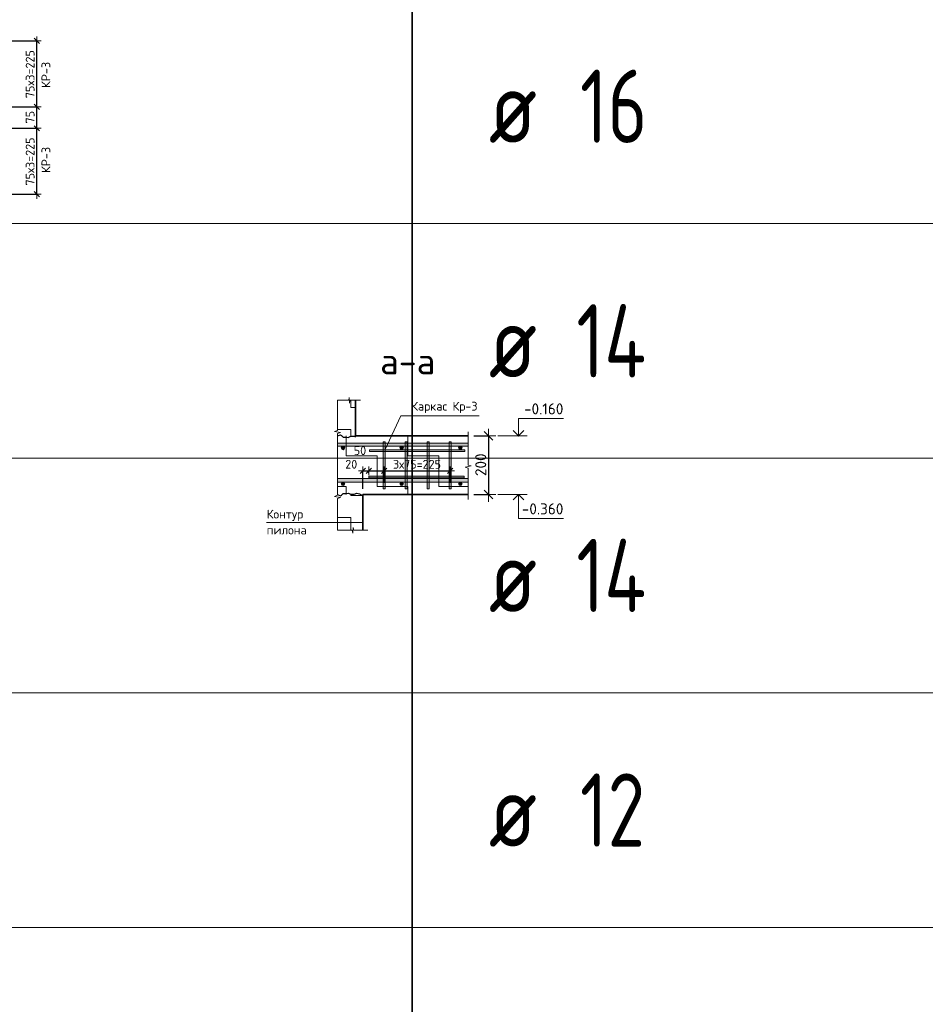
# Model space of a CAD drawing. Header units: metres. Extents: x -38 to 100, y -15 to 19.
# Tile 48 of 63: x 75.75 to 78.83, y 1.49 to 4.85. Entities that reach past the tile are written whole.
import ezdxf

# ---------------------------------------------------------------- set-up
doc = ezdxf.new("R2010")
doc.units = ezdxf.units.M
doc.header["$PDMODE"] = 65
for name, color, linetype, lineweight in [('XR$4$Размерная линия (1)', 7, 'Continuous', 13), ('XR$4$Размерная линия_ общее', 7, 'Continuous', 13), ('XR$4$Текст_ общее_1', 7, 'Continuous', 13)]:
    doc.layers.add(name, color=color, linetype=linetype, lineweight=lineweight)
doc.styles.add('ISOCPEUR', font='txt')
doc.dimstyles.new('DIMSTYLE_29', dxfattribs={"dimtxt": 0.03, "dimasz": 0.03, "dimexe": 0, "dimexo": 0, "dimgap": 0.015, "dimtad": 2, "dimdec": 0, "dimlfac": 1000, "dimrnd": 5, "dimzin": 12, "dimdsep": 46, "dimtxsty": 'ISOCPEUR', "dimblk1": 'ALL_ML_STRICH', "dimblk2": 'ALL_ML_STRICH', "dimsah": 1, "dimcen": 0, "dimclrd": 7, "dimclre": 256, "dimclrt": 7, "dimadec": 0, "dimazin": 0, "dimtfac": 1, "dimtdec": 0, "dimtix": 1, "dimtmove": 2, "dimatfit": 3, "dimfxl": 0, "dimtvp": 1.2, "dimtzin": 0, "dimlwd": 0, "dimlwe": -3, "dimarcsym": 0})
doc.dimstyles.new('DIMSTYLE_31', dxfattribs={"dimtxt": 0.03, "dimasz": 0.03, "dimexe": 0, "dimexo": 0, "dimgap": 0.015, "dimtad": 2, "dimdec": 0, "dimlfac": 1000, "dimrnd": 5, "dimzin": 12, "dimdsep": 46, "dimtxsty": 'ISOCPEUR', "dimblk1": 'ALL_ML_STRICH', "dimblk2": 'ALL_ML_STRICH', "dimsah": 1, "dimcen": 0, "dimclrd": 7, "dimclre": 256, "dimclrt": 7, "dimadec": 0, "dimazin": 0, "dimtfac": 1, "dimtdec": 0, "dimtix": 1, "dimtmove": 2, "dimatfit": 3, "dimfxl": 0, "dimtzin": 0, "dimlwd": 0, "dimlwe": -3, "dimarcsym": 0})
doc.dimstyles.new('DIMSTYLE_33', dxfattribs={"dimtxt": 0.0375, "dimasz": 0.0495, "dimexe": 0, "dimexo": 0, "dimgap": 0.01875, "dimtad": 2, "dimdec": 0, "dimlfac": 1000, "dimrnd": 1, "dimzin": 12, "dimdsep": 46, "dimtxsty": 'ISOCPEUR', "dimblk1": 'ALL_ML_STRICH', "dimblk2": 'ALL_ML_STRICH', "dimsah": 1, "dimcen": 0, "dimclrd": 7, "dimclre": 256, "dimclrt": 7, "dimadec": 0, "dimazin": 0, "dimtfac": 1, "dimtdec": 0, "dimtix": 1, "dimtmove": 2, "dimatfit": 3, "dimfxl": 0, "dimtzin": 0, "dimlwd": 0, "dimlwe": -3, "dimarcsym": 0})
pattern_1 = [(0, (0.15, 0.15), (0.075, 0.075), [0.075, -0.075]), (90, (0.15, 0.15), (-0.075, 0.075), [0.075, -0.075])]

# ---------------------------------------------------------------- blocks, each defined once
blk = doc.blocks.new('ALL_ML_STRICH')
at = {"color": 0, "linetype": 'ByBlock', "lineweight": -2}
for p, q in [((-1, 0), (0.5, 0)), ((-0.3, -0.3), (0.3, 0.3)), ((0, -0.5), (0, 0.5))]:
    blk.add_line(p, q, dxfattribs=at)
blk = doc.blocks.new('*D484')
at = {"layer": 'DEFPOINTS', "color": 7, "linetype": 'Continuous', "lineweight": 13, "transparency": 33554687}
for p in [(75.6316, 4.4766), (75.6316, 4.2516), (75.8046, 4.2516)]:
    blk.add_point(p, dxfattribs=at)
at = {"layer": 'XR$4$Размерная линия (1)', "color": 9, "linetype": 'Continuous', "lineweight": -2, "true_color": 0xc7c7c7, "transparency": 33554687}
for p, q in [((75.6516, 4.4766), (75.8046, 4.4766)), ((75.6516, 4.2516), (75.8046, 4.2516))]:
    blk.add_line(p, q, dxfattribs=at)
at = {"layer": 'XR$4$Размерная линия (1)', "color": 7, "linetype": 'Continuous', "lineweight": -2, "transparency": 33554687}
blk.add_line((75.8046, 4.2516), (75.8046, 4.4766), dxfattribs=at)
at = {"layer": 'XR$4$Размерная линия (1)', "color": 7, "linetype": 'Continuous', "lineweight": 13, "transparency": 33554687, "xscale": 0.03, "yscale": 0.03, "zscale": 0.03}
for p, rotation in [((75.8046, 4.4766), 90), ((75.8046, 4.2516), 270)]:
    blk.add_blockref('ALL_ML_STRICH', p, dxfattribs=dict(at, rotation=rotation))
at = {"layer": 'XR$4$Размерная линия (1)', "color": 7, "linetype": 'Continuous', "lineweight": 13, "transparency": 33554687, "insert": (75.7671, 4.2816), "char_height": 0.03, "width": 0.0015, "attachment_point": 1, "rotation": 90, "line_spacing_factor": 0.60241, "style": 'ISOCPEUR'}
blk.add_mtext('75х3=225', dxfattribs=at)
blk = doc.blocks.new('*D485')
at = {"layer": 'DEFPOINTS', "color": 7, "linetype": 'Continuous', "lineweight": 13, "transparency": 33554687}
for p in [(75.5866, 4.5494), (75.6316, 4.4766), (75.8046, 4.4766)]:
    blk.add_point(p, dxfattribs=at)
at = {"layer": 'XR$4$Размерная линия (1)', "color": 9, "linetype": 'Continuous', "lineweight": -2, "true_color": 0xc7c7c7, "transparency": 33554687}
for p, q in [((75.6066, 4.5494), (75.8046, 4.5494)), ((75.6516, 4.4766), (75.8046, 4.4766))]:
    blk.add_line(p, q, dxfattribs=at)
at = {"layer": 'XR$4$Размерная линия (1)', "color": 7, "linetype": 'Continuous', "lineweight": -2, "transparency": 33554687}
blk.add_line((75.8046, 4.4766), (75.8046, 4.5494), dxfattribs=at)
at = {"layer": 'XR$4$Размерная линия (1)', "color": 7, "linetype": 'Continuous', "lineweight": 13, "transparency": 33554687, "xscale": 0.03, "yscale": 0.03, "zscale": 0.03}
for p, rotation in [((75.8046, 4.5494), 90), ((75.8046, 4.4766), 270)]:
    blk.add_blockref('ALL_ML_STRICH', p, dxfattribs=dict(at, rotation=rotation))
at = {"layer": 'XR$4$Размерная линия (1)', "color": 7, "linetype": 'Continuous', "lineweight": 13, "transparency": 33554687, "insert": (75.7821, 4.5145), "char_height": 0.03, "width": 0.06, "attachment_point": 5, "rotation": 90, "style": 'ISOCPEUR'}
blk.add_mtext('\\A1;{75}', dxfattribs=at)
blk = doc.blocks.new('*D486')
at = {"layer": 'DEFPOINTS', "color": 7, "linetype": 'Continuous', "lineweight": 13, "transparency": 33554687}
for p in [(75.5866, 4.7744), (75.5866, 4.5494), (75.8046, 4.5494)]:
    blk.add_point(p, dxfattribs=at)
at = {"layer": 'XR$4$Размерная линия (1)', "color": 9, "linetype": 'Continuous', "lineweight": -2, "true_color": 0xc7c7c7, "transparency": 33554687}
for p, q in [((75.6066, 4.7744), (75.8046, 4.7744)), ((75.6066, 4.5494), (75.8046, 4.5494))]:
    blk.add_line(p, q, dxfattribs=at)
at = {"layer": 'XR$4$Размерная линия (1)', "color": 7, "linetype": 'Continuous', "lineweight": -2, "transparency": 33554687}
blk.add_line((75.8046, 4.5494), (75.8046, 4.7744), dxfattribs=at)
at = {"layer": 'XR$4$Размерная линия (1)', "color": 7, "linetype": 'Continuous', "lineweight": 13, "transparency": 33554687, "xscale": 0.03, "yscale": 0.03, "zscale": 0.03}
for p, rotation in [((75.8046, 4.7744), 90), ((75.8046, 4.5494), 270)]:
    blk.add_blockref('ALL_ML_STRICH', p, dxfattribs=dict(at, rotation=rotation))
at = {"layer": 'XR$4$Размерная линия (1)', "color": 7, "linetype": 'Continuous', "lineweight": 13, "transparency": 33554687, "insert": (75.7671, 4.5794), "char_height": 0.03, "width": 0.0015, "attachment_point": 1, "rotation": 90, "line_spacing_factor": 0.60241, "style": 'ISOCPEUR'}
blk.add_mtext('75х3=225', dxfattribs=at)
blk = doc.blocks.new('СЛОЖНЫЙ_ОБЪЕКТ_60')
at = {"color": 7, "linetype": 'Continuous', "lineweight": 13, "transparency": 33554687}
blk.add_line((77.4767, 3.2276), (77.3767, 3.2276), dxfattribs=at)
at = {"color": 7, "linetype": 'Continuous', "lineweight": 35, "transparency": 33554687}
blk.add_lwpolyline([(77.4286, 3.2094), (77.4467, 3.2276), (77.4649, 3.2094)], dxfattribs=at)
at = {"color": 7, "linetype": 'Continuous', "lineweight": 13, "transparency": 33554687}
blk.add_lwpolyline([(77.4467, 3.2276), (77.4467, 3.1466), (77.6002, 3.1466)], dxfattribs=at)
blk = doc.blocks.new('СЛОЖНЫЙ_ОБЪЕКТ_61')
at = {"color": 7, "linetype": 'Continuous', "lineweight": 13, "transparency": 33554687}
blk.add_line((77.4767, 3.4276), (77.3767, 3.4276), dxfattribs=at)
blk.add_lwpolyline([(77.4467, 3.4276), (77.4467, 3.4876), (77.6002, 3.4876)], dxfattribs=at)
at = {"color": 7, "linetype": 'Continuous', "lineweight": 35, "transparency": 33554687}
blk.add_lwpolyline([(77.4286, 3.4457), (77.4467, 3.4276), (77.4649, 3.4457)], dxfattribs=at)
blk = doc.blocks.new('ЭЛЕМЕНТ_УЗОРА_20')
at = {"color": 7, "linetype": 'Continuous', "lineweight": 13, "transparency": 33554687}
blk.add_line((76.9339, 3.106), (76.9339, 3.106), dxfattribs=at)
blk.add_lwpolyline([(76.8299, 3.106), (76.8807, 3.106), (76.8822, 3.096), (76.8841, 3.116), (76.8858, 3.106), (76.9339, 3.106)], dxfattribs=at)
blk = doc.blocks.new('ЭЛЕМЕНТ_УЗОРА_21')
at = {"color": 7, "linetype": 'Continuous', "lineweight": 13, "transparency": 33554687}
blk.add_line((76.8299, 3.5491), (76.8299, 3.5491), dxfattribs=at)
for points in [[(76.8299, 3.3276), (76.8299, 3.4359), (76.8399, 3.439), (76.8199, 3.4432), (76.8299, 3.4468), (76.8299, 3.5491)], [(76.8299, 3.106), (76.8299, 3.2144), (76.8399, 3.2175), (76.8199, 3.2217), (76.8299, 3.2252), (76.8299, 3.3276)]]:
    blk.add_lwpolyline(points, dxfattribs=at)
blk = doc.blocks.new('ЭЛЕМЕНТ_УЗОРА_22')
at = {"color": 7, "linetype": 'Continuous', "lineweight": 13, "transparency": 33554687}
blk.add_line((76.9089, 3.5491), (76.9089, 3.5491), dxfattribs=at)
blk.add_lwpolyline([(76.8299, 3.5491), (76.8685, 3.5491), (76.8696, 3.5591), (76.8711, 3.5391), (76.8724, 3.5491), (76.9089, 3.5491)], dxfattribs=at)
blk = doc.blocks.new('СЛОЖНЫЙ_ОБЪЕКТ_62')
at = {"linetype": 'Continuous', "lineweight": 13, "true_color": 0xababab, "transparency": 33554687}
blk.add_hatch(color=253, dxfattribs=at).paths.add_polyline_path([(76.9863, 3.2476), (76.9863, 3.4076), (76.9923, 3.4076), (76.9923, 3.2476)], flags=16)
at = {"color": 7, "linetype": 'Continuous', "lineweight": 13, "transparency": 33554687}
blk.add_lwpolyline([(76.9863, 3.2476), (76.9863, 3.4076), (76.9923, 3.4076), (76.9923, 3.2476), (76.9863, 3.2476)], close=True, dxfattribs=at)
blk = doc.blocks.new('СЛОЖНЫЙ_ОБЪЕКТ_63')
at = {"linetype": 'Continuous', "lineweight": 13, "true_color": 0xababab, "transparency": 33554687}
blk.add_hatch(color=253, dxfattribs=at).paths.add_polyline_path([(77.0613, 3.2476), (77.0613, 3.4076), (77.0673, 3.4076), (77.0673, 3.2476)], flags=16)
at = {"color": 7, "linetype": 'Continuous', "lineweight": 13, "transparency": 33554687}
blk.add_lwpolyline([(77.0613, 3.2476), (77.0613, 3.4076), (77.0673, 3.4076), (77.0673, 3.2476), (77.0613, 3.2476)], close=True, dxfattribs=at)
blk = doc.blocks.new('СЛОЖНЫЙ_ОБЪЕКТ_64')
at = {"linetype": 'Continuous', "lineweight": 13, "true_color": 0xababab, "transparency": 33554687}
blk.add_hatch(color=253, dxfattribs=at).paths.add_polyline_path([(77.1363, 3.2476), (77.1363, 3.4076), (77.1423, 3.4076), (77.1423, 3.2476)], flags=16)
at = {"color": 7, "linetype": 'Continuous', "lineweight": 13, "transparency": 33554687}
blk.add_lwpolyline([(77.1363, 3.2476), (77.1363, 3.4076), (77.1423, 3.4076), (77.1423, 3.2476), (77.1363, 3.2476)], close=True, dxfattribs=at)
blk = doc.blocks.new('СЛОЖНЫЙ_ОБЪЕКТ_65')
at = {"linetype": 'Continuous', "lineweight": 13, "true_color": 0xababab, "transparency": 33554687}
blk.add_hatch(color=253, dxfattribs=at).paths.add_polyline_path([(77.2113, 3.2476), (77.2113, 3.4076), (77.2173, 3.4076), (77.2173, 3.2476)], flags=16)
at = {"color": 7, "linetype": 'Continuous', "lineweight": 13, "transparency": 33554687}
blk.add_lwpolyline([(77.2113, 3.2476), (77.2113, 3.4076), (77.2173, 3.4076), (77.2173, 3.2476), (77.2113, 3.2476)], close=True, dxfattribs=at)
blk = doc.blocks.new('ЭЛЕМЕНТ_УЗОРА_23')
at = {"color": 7, "linetype": 'Continuous', "lineweight": 13, "transparency": 33554687}
blk.add_line((77.2754, 3.2106), (77.2754, 3.2106), dxfattribs=at)
blk.add_lwpolyline([(77.2754, 3.4416), (77.2754, 3.3286), (77.2854, 3.3254), (77.2654, 3.321), (77.2754, 3.3173), (77.2754, 3.2106)], dxfattribs=at)
blk = doc.blocks.new('*D502')
at = {"layer": 'DEFPOINTS', "color": 7, "linetype": 'Continuous', "lineweight": 13, "transparency": 33554687}
for p in [(77.2754, 3.4276), (77.3448, 3.4276), (77.2754, 3.2276)]:
    blk.add_point(p, dxfattribs=at)
at = {"layer": 'XR$4$Размерная линия_ общее', "color": 253, "linetype": 'Continuous', "lineweight": -2, "true_color": 0xa0a0a0, "transparency": 33554687}
for p, q in [((77.2954, 3.4276), (77.3448, 3.4276)), ((77.2954, 3.2276), (77.3448, 3.2276))]:
    blk.add_line(p, q, dxfattribs=at)
at = {"layer": 'XR$4$Размерная линия_ общее', "color": 7, "linetype": 'Continuous', "lineweight": -2, "transparency": 33554687}
blk.add_line((77.3448, 3.4276), (77.3448, 3.2276), dxfattribs=at)
at = {"layer": 'XR$4$Размерная линия_ общее', "color": 7, "linetype": 'Continuous', "lineweight": 13, "transparency": 33554687, "xscale": 0.04950000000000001, "yscale": 0.04950000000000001, "zscale": 0.04950000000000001}
for p, rotation in [((77.3448, 3.4276), 90), ((77.3448, 3.2276), 270)]:
    blk.add_blockref('ALL_ML_STRICH', p, dxfattribs=dict(at, rotation=rotation))
at = {"layer": 'XR$4$Размерная линия_ общее', "color": 7, "linetype": 'Continuous', "lineweight": 13, "transparency": 33554687, "insert": (77.3185, 3.3295), "char_height": 0.0375, "width": 0.1125, "attachment_point": 5, "rotation": 90, "style": 'ISOCPEUR'}
blk.add_mtext('\\A1;{200}', dxfattribs=at)
blk = doc.blocks.new('СЛОЖНЫЙ_ОБЪЕКТ_66')
at = {"linetype": 'Continuous', "lineweight": 13, "transparency": 33554687}
blk.add_hatch(color=7, dxfattribs=at).paths.add_polyline_path([(77.2754, 3.2706), (76.8299, 3.2706), (76.8299, 3.2826), (77.2754, 3.2826)], flags=16)
at = {"color": 7, "linetype": 'Continuous', "lineweight": 13, "transparency": 33554687}
blk.add_lwpolyline([(77.2754, 3.2706), (76.8299, 3.2706), (76.8299, 3.2826), (77.2754, 3.2826), (77.2754, 3.2706)], close=True, dxfattribs=at)
blk = doc.blocks.new('СЛОЖНЫЙ_ОБЪЕКТ_67')
at = {"linetype": 'Continuous', "lineweight": 13, "transparency": 33554687}
blk.add_hatch(color=7, dxfattribs=at).paths.add_polyline_path([(77.2754, 3.3926), (76.8299, 3.3926), (76.8299, 3.4026), (77.2754, 3.4026)], flags=16)
at = {"color": 7, "linetype": 'Continuous', "lineweight": 13, "transparency": 33554687}
blk.add_lwpolyline([(77.2754, 3.3926), (76.8299, 3.3926), (76.8299, 3.4026), (77.2754, 3.4026), (77.2754, 3.3926)], close=True, dxfattribs=at)
blk = doc.blocks.new('*D505')
at = {"layer": 'DEFPOINTS', "color": 7, "linetype": 'Continuous', "lineweight": 13, "transparency": 33554687}
for p in [(76.9169, 3.3086), (76.9369, 3.2803), (76.9169, 3.2276)]:
    blk.add_point(p, dxfattribs=at)
at = {"layer": 'XR$4$Размерная линия (1)', "color": 9, "linetype": 'Continuous', "lineweight": -2, "true_color": 0xc7c7c7, "transparency": 33554687}
for p, q in [((76.9169, 3.2476), (76.9169, 3.3086)), ((76.9369, 3.3003), (76.9369, 3.3086))]:
    blk.add_line(p, q, dxfattribs=at)
at = {"layer": 'XR$4$Размерная линия (1)', "color": 7, "linetype": 'Continuous', "lineweight": -2, "transparency": 33554687}
blk.add_line((76.9169, 3.3086), (76.9369, 3.3086), dxfattribs=at)
at = {"layer": 'XR$4$Размерная линия (1)', "color": 7, "linetype": 'Continuous', "lineweight": 13, "transparency": 33554687, "xscale": 0.03, "yscale": 0.03, "zscale": 0.03, "rotation": 180}
blk.add_blockref('ALL_ML_STRICH', (76.9169, 3.3086), dxfattribs=at)
at = {"layer": 'XR$4$Размерная линия (1)', "color": 7, "linetype": 'Continuous', "lineweight": 13, "transparency": 33554687, "xscale": 0.03, "yscale": 0.03, "zscale": 0.03}
blk.add_blockref('ALL_ML_STRICH', (76.9369, 3.3086), dxfattribs=at)
at = {"layer": 'XR$4$Размерная линия (1)', "color": 7, "linetype": 'Continuous', "lineweight": 13, "transparency": 33554687, "insert": (76.8769, 3.3312), "char_height": 0.03, "width": 0.06, "attachment_point": 5, "style": 'ISOCPEUR'}
blk.add_mtext('\\A1;{20}', dxfattribs=at)
blk = doc.blocks.new('*D506')
at = {"layer": 'DEFPOINTS', "color": 7, "linetype": 'Continuous', "lineweight": 13, "transparency": 33554687}
for p in [(76.9369, 3.3086), (76.9369, 3.2803), (76.9893, 3.2476)]:
    blk.add_point(p, dxfattribs=at)
at = {"layer": 'XR$4$Размерная линия (1)', "color": 9, "linetype": 'Continuous', "lineweight": -2, "true_color": 0xc7c7c7, "transparency": 33554687}
for p, q in [((76.9369, 3.3003), (76.9369, 3.3086)), ((76.9893, 3.2676), (76.9893, 3.3086))]:
    blk.add_line(p, q, dxfattribs=at)
at = {"layer": 'XR$4$Размерная линия (1)', "color": 7, "linetype": 'Continuous', "lineweight": -2, "transparency": 33554687}
blk.add_line((76.9369, 3.3086), (76.9893, 3.3086), dxfattribs=at)
at = {"layer": 'XR$4$Размерная линия (1)', "color": 7, "linetype": 'Continuous', "lineweight": 13, "transparency": 33554687, "xscale": 0.03, "yscale": 0.03, "zscale": 0.03, "rotation": 180}
blk.add_blockref('ALL_ML_STRICH', (76.9369, 3.3086), dxfattribs=at)
at = {"layer": 'XR$4$Размерная линия (1)', "color": 7, "linetype": 'Continuous', "lineweight": 13, "transparency": 33554687, "xscale": 0.03, "yscale": 0.03, "zscale": 0.03}
blk.add_blockref('ALL_ML_STRICH', (76.9893, 3.3086), dxfattribs=at)
at = {"layer": 'XR$4$Размерная линия (1)', "color": 7, "linetype": 'Continuous', "lineweight": 13, "transparency": 33554687, "insert": (76.9067, 3.3777), "char_height": 0.03, "width": 0.06, "attachment_point": 5, "style": 'ISOCPEUR'}
blk.add_mtext('\\A1;{50}', dxfattribs=at)
blk = doc.blocks.new('*D507')
at = {"layer": 'DEFPOINTS', "color": 7, "linetype": 'Continuous', "lineweight": 13, "transparency": 33554687}
for p in [(76.9893, 3.3086), (76.9893, 3.2476), (77.2143, 3.2476)]:
    blk.add_point(p, dxfattribs=at)
at = {"layer": 'XR$4$Размерная линия (1)', "color": 9, "linetype": 'Continuous', "lineweight": -2, "true_color": 0xc7c7c7, "transparency": 33554687}
for p, q in [((76.9893, 3.2676), (76.9893, 3.3086)), ((77.2143, 3.2676), (77.2143, 3.3086))]:
    blk.add_line(p, q, dxfattribs=at)
at = {"layer": 'XR$4$Размерная линия (1)', "color": 7, "linetype": 'Continuous', "lineweight": -2, "transparency": 33554687}
blk.add_line((76.9893, 3.3086), (77.2143, 3.3086), dxfattribs=at)
at = {"layer": 'XR$4$Размерная линия (1)', "color": 7, "linetype": 'Continuous', "lineweight": 13, "transparency": 33554687, "xscale": 0.03, "yscale": 0.03, "zscale": 0.03, "rotation": 180}
blk.add_blockref('ALL_ML_STRICH', (76.9893, 3.3086), dxfattribs=at)
at = {"layer": 'XR$4$Размерная линия (1)', "color": 7, "linetype": 'Continuous', "lineweight": 13, "transparency": 33554687, "xscale": 0.03, "yscale": 0.03, "zscale": 0.03}
blk.add_blockref('ALL_ML_STRICH', (77.2143, 3.3086), dxfattribs=at)
at = {"layer": 'XR$4$Размерная линия (1)', "color": 7, "linetype": 'Continuous', "lineweight": 13, "transparency": 33554687, "insert": (77.0193, 3.3461), "char_height": 0.03, "width": 0.0015, "attachment_point": 1, "line_spacing_factor": 0.60241, "style": 'ISOCPEUR'}
blk.add_mtext('3х75=225', dxfattribs=at)
blk = doc.blocks.new('СЛОЖНЫЙ_ОБЪЕКТ_68')
at = {"linetype": 'Continuous', "lineweight": 13, "true_color": 0xababab, "transparency": 33554687}
blk.add_hatch(color=253, dxfattribs=at).paths.add_polyline_path([(77.2643, 3.3806), (76.9393, 3.3806), (76.9393, 3.3746), (77.2643, 3.3746)])
at = {"color": 7, "linetype": 'Continuous', "lineweight": 13, "transparency": 33554687}
blk.add_lwpolyline([(77.2643, 3.3806), (76.9393, 3.3806), (76.9393, 3.3746), (77.2643, 3.3746), (77.2643, 3.3806)], close=True, dxfattribs=at)
blk = doc.blocks.new('СЛОЖНЫЙ_ОБЪЕКТ_69')
at = {"linetype": 'Continuous', "lineweight": 13, "true_color": 0xababab, "transparency": 33554687}
blk.add_hatch(color=253, dxfattribs=at).paths.add_polyline_path([(77.2619, 3.2903), (76.9369, 3.2903), (76.9369, 3.2843), (77.2619, 3.2843)])
at = {"color": 7, "linetype": 'Continuous', "lineweight": 13, "transparency": 33554687}
blk.add_lwpolyline([(77.2619, 3.2903), (76.9369, 3.2903), (76.9369, 3.2843), (77.2619, 3.2843), (77.2619, 3.2903)], close=True, dxfattribs=at)

msp = doc.modelspace()

# ---------------------------------------------------------------- hatches: boundary and pattern name
at = {"linetype": 'Continuous', "lineweight": 13, "transparency": 33554687}
h = msp.add_hatch(dxfattribs=at)
h.set_pattern_fill('____', scale=0.075, style=0, pattern_type=2)
h.set_pattern_definition(pattern_1)
h.paths.add_polyline_path([(76.8919, 3.4276), (76.8919, 3.5491), (76.8299, 3.5491), (76.8299, 3.4276)], flags=0)
h = msp.add_hatch(dxfattribs=at)
h.set_pattern_fill('____', scale=0.105, style=0, pattern_type=2)
h.set_pattern_definition([(0, (0.21, 0.21), (0.105, 0.105), [0.105, -0.105]), (90, (0.21, 0.21), (-0.105, 0.105), [0.105, -0.105])])
h.paths.add_polyline_path([(76.8299, 3.4276), (76.8299, 3.2276), (77.2754, 3.2276), (77.2754, 3.4276)], flags=0)
for points in [[(76.8504, 3.3927), (76.8477, 3.3927), (76.8453, 3.3915), (76.8437, 3.3894), (76.8431, 3.3868), (76.8437, 3.3842), (76.8453, 3.3821), (76.8477, 3.381), (76.8504, 3.381), (76.8528, 3.3821), (76.8545, 3.3842), (76.8551, 3.3868), (76.8545, 3.3894), (76.8528, 3.3915)], [(77.0504, 3.3927), (77.0477, 3.3927), (77.0453, 3.3915), (77.0437, 3.3894), (77.0431, 3.3868), (77.0437, 3.3842), (77.0453, 3.3821), (77.0477, 3.381), (77.0504, 3.381), (77.0528, 3.3821), (77.0545, 3.3842), (77.0551, 3.3868), (77.0545, 3.3894), (77.0528, 3.3915)], [(77.2504, 3.3927), (77.2477, 3.3927), (77.2453, 3.3915), (77.2437, 3.3894), (77.2431, 3.3868), (77.2437, 3.3842), (77.2453, 3.3821), (77.2477, 3.381), (77.2504, 3.381), (77.2528, 3.3821), (77.2545, 3.3842), (77.2551, 3.3868), (77.2545, 3.3894), (77.2528, 3.3915)], [(76.8504, 3.2702), (76.8477, 3.2702), (76.8453, 3.269), (76.8437, 3.267), (76.8431, 3.2643), (76.8437, 3.2617), (76.8453, 3.2597), (76.8477, 3.2585), (76.8504, 3.2585), (76.8528, 3.2597), (76.8545, 3.2617), (76.8551, 3.2643), (76.8545, 3.267), (76.8528, 3.269)], [(77.0504, 3.2702), (77.0477, 3.2702), (77.0453, 3.269), (77.0437, 3.267), (77.0431, 3.2643), (77.0437, 3.2617), (77.0453, 3.2597), (77.0477, 3.2585), (77.0504, 3.2585), (77.0528, 3.2597), (77.0545, 3.2617), (77.0551, 3.2643), (77.0545, 3.267), (77.0528, 3.269)], [(77.2504, 3.2702), (77.2477, 3.2702), (77.2453, 3.269), (77.2437, 3.267), (77.2431, 3.2643), (77.2437, 3.2617), (77.2453, 3.2597), (77.2477, 3.2585), (77.2504, 3.2585), (77.2528, 3.2597), (77.2545, 3.2617), (77.2551, 3.2643), (77.2545, 3.267), (77.2528, 3.269)]]:
    msp.add_hatch(color=7, dxfattribs=at).paths.add_polyline_path(points)
h = msp.add_hatch(dxfattribs=at)
h.set_pattern_fill('____', scale=0.075, style=0, pattern_type=2)
h.set_pattern_definition(pattern_1)
h.paths.add_polyline_path([(76.9169, 3.2276), (76.8299, 3.2276), (76.8299, 3.106), (76.9169, 3.106)], flags=0)

# ---------------------------------------------------------------- linework, layer by layer
at = {"color": 7, "linetype": 'Continuous', "lineweight": 35, "transparency": 33554687}
for p, q in [((77.0842, 4.9519), (77.0842, 4.1519)), ((77.0842, 4.1519), (77.0842, 3.3519)), ((76.8919, 3.4276), (76.8919, 3.5491)), ((77.2754, 3.4276), (76.8919, 3.4276)), ((77.0842, 3.3519), (77.0842, 2.5519)), ((76.9169, 3.2276), (76.9169, 3.106)), ((76.9169, 3.2276), (77.2754, 3.2276)), ((77.0842, 2.5519), (77.0842, 1.7519)), ((77.0842, 1.7519), (77.0842, 0.9519))]:
    msp.add_line(p, q, dxfattribs=at)
at = {"color": 7, "linetype": 'Continuous', "lineweight": 13, "transparency": 33554687}
for p, q in [((88.0842, 4.1519), (69.5842, 4.1519)), ((88.0842, 3.3519), (69.5842, 3.3519)), ((76.5886, 3.132), (76.9169, 3.132)), ((88.0842, 2.5519), (69.5842, 2.5519)), ((88.0842, 1.7519), (69.5842, 1.7519))]:
    msp.add_line(p, q, dxfattribs=at)
msp.add_lwpolyline([(77.3131, 3.4959), (77.0459, 3.4959), (76.9923, 3.3811)], dxfattribs=at)
at = {"color": 7, "linetype": 'Continuous', "lineweight": 25, "transparency": 33554687}
for points in [[(76.8299, 3.4276), (76.8399, 3.4316), (76.8442, 3.4297), (76.8499, 3.4236), (76.8599, 3.4236), (76.866, 3.4225), (76.8754, 3.4266), (76.8868, 3.4264), (76.8919, 3.4244)], [(76.8299, 3.2276), (76.8399, 3.2236), (76.8442, 3.2254), (76.8499, 3.2316), (76.8599, 3.2316), (76.866, 3.2327), (76.8754, 3.2286), (76.8868, 3.2287), (76.8958, 3.2323), (76.9057, 3.23), (76.9153, 3.2245), (76.9169, 3.2249)]]:
    msp.add_lwpolyline(points, dxfattribs=at)
at = {"color": 7, "linetype": 'Continuous', "lineweight": 18, "transparency": 33554687}
for centre in [(76.8491, 3.3868), (77.0491, 3.3868), (77.2491, 3.3868), (76.8491, 3.2643), (77.0491, 3.2643), (77.2491, 3.2643)]:
    msp.add_circle(centre, 0.006, dxfattribs=at)

# ---------------------------------------------------------------- block references
at = {"color": 7, "linetype": 'Continuous', "lineweight": 13, "transparency": 33554687}
for name in ['ЭЛЕМЕНТ_УЗОРА_22', 'ЭЛЕМЕНТ_УЗОРА_21', 'ЭЛЕМЕНТ_УЗОРА_23', 'СЛОЖНЫЙ_ОБЪЕКТ_67', 'СЛОЖНЫЙ_ОБЪЕКТ_62', 'СЛОЖНЫЙ_ОБЪЕКТ_63', 'СЛОЖНЫЙ_ОБЪЕКТ_64', 'СЛОЖНЫЙ_ОБЪЕКТ_65', 'СЛОЖНЫЙ_ОБЪЕКТ_68', 'СЛОЖНЫЙ_ОБЪЕКТ_69', 'СЛОЖНЫЙ_ОБЪЕКТ_66', 'ЭЛЕМЕНТ_УЗОРА_20']:
    msp.add_blockref(name, (0, 0), dxfattribs=at)
at = {"color": 7, "linetype": 'Continuous', "lineweight": 35, "transparency": 33554687}
for name in ['СЛОЖНЫЙ_ОБЪЕКТ_61', 'СЛОЖНЫЙ_ОБЪЕКТ_60']:
    msp.add_blockref(name, (0, 0), dxfattribs=at)

# ---------------------------------------------------------------- texts
at = {"color": 7, "linetype": 'Continuous', "lineweight": 35, "transparency": 33554687, "char_height": 0.25, "attachment_point": 7, "style": 'ISOCPEUR'}
for s, insert, width in [('\\W0.75;16', (77.6569, 4.4269), 0.393567), ('\\W0.82;ø', (77.3461, 4.4269), 0.327205), ('\\W0.76;14', (77.6444, 3.6269), 0.420468), ('\\W0.82;ø', (77.3461, 3.6269), 0.327205), ('\\W0.76;14', (77.6444, 2.8269), 0.420468), ('\\W0.82;ø', (77.3461, 2.8269), 0.327205), ('\\W0.75;12', (77.6569, 2.0269), 0.393567), ('\\W0.82;ø', (77.3461, 2.0269), 0.327205)]:
    msp.add_mtext(s, dxfattribs=dict(at, insert=insert, width=width))
at = {"color": 7, "linetype": 'Continuous', "lineweight": 50, "transparency": 33554687, "insert": (77.0695, 3.6825), "char_height": 0.09, "width": 0.2484, "attachment_point": 5, "style": 'ISOCPEUR'}
msp.add_mtext('\\A1;{\\fISOCPEUR|i0|b0;\\H0.090000;\\W1.000000;\\C7;а-а}\\P', dxfattribs=at)
at = {"color": 7, "linetype": 'Continuous', "lineweight": 13, "transparency": 33554687, "style": 'ISOCPEUR'}
for s, insert, char_height, width, attachment_point in [('\\A1;{\\fISOCPEUR|i0|b0;\\H0.030000;\\W1.000000;\\C7;Каркас Кр-3}\\P', (77.1945, 3.525), 0.03, 0.25163, 5), ('\\A1;{\\fISOCPEUR|i0|b0;\\H0.037500;\\W1.000000;\\C7;-0.160}\\P', (77.6002, 3.5013), 0.0375, 0.151875, 9), ('\\A1;{\\fISOCPEUR|i0|b0;\\H0.037500;\\W1.000000;\\C7;-0.360}\\P', (77.6002, 3.1603), 0.0375, 0.160312, 9)]:
    msp.add_mtext(s, dxfattribs=dict(at, insert=insert, char_height=char_height, width=width, attachment_point=attachment_point))
at = {"color": 7, "linetype": 'Continuous', "lineweight": 13, "transparency": 33554687, "insert": (76.5886, 3.1761), "char_height": 0.03, "width": 0.146025, "attachment_point": 1, "line_spacing_factor": 1.084337}
msp.add_mtext('\\A1;{\\fISOCPEUR|i0|b0;\\H0.030000;\\W1.000000;\\C7;Контур}\\P{\\fISOCPEUR|i0|b0;\\H0.030000;\\W1.000000;\\C7;пилона}\\P', dxfattribs=at)
at = {"layer": 'XR$4$Текст_ общее_1', "color": 7, "linetype": 'Continuous', "lineweight": 13, "transparency": 33554687, "char_height": 0.03, "width": 0.104063, "attachment_point": 5, "rotation": 90, "style": 'ISOCPEUR'}
for insert in [(75.836, 4.6585), (75.836, 4.3685)]:
    msp.add_mtext('\\A1;{\\fISOCPEUR|i0|b0;\\H0.030000;\\W1.000000;\\C7;КР-3}\\P', dxfattribs=dict(at, insert=insert))

# ---------------------------------------------------------------- dimensions: what is measured, and where the dimension line sits
at = {"layer": 'XR$4$Размерная линия (1)', "color": 7, "linetype": 'Continuous', "lineweight": 13, "transparency": 33554687}
for base, p1, p2, picture, middle in [((75.8046, 4.7744), (75.6066, 4.5494), (75.6066, 4.7744), '*D486', (75.7896, 4.6619)), ((75.8046, 4.4766), (75.6516, 4.2516), (75.6516, 4.4766), '*D484', (75.7896, 4.3641))]:
    dim = msp.add_linear_dim(base=base, p1=p1, p2=p2, angle=90, text='75х3=225', dimstyle='DIMSTYLE_31', override={"dimpost": '<>', "dimclrd": 7, "dimclre": 9, "dimclrt": 7, "dimlwd": 0, "dimlwe": 65533}, dxfattribs=at)
    dim.commit()
    dim.dimension.update_dxf_attribs({"geometry": picture, "text_midpoint": middle, "dimtype": 160})
dim = msp.add_linear_dim(base=(75.8046, 4.5494), p1=(75.6516, 4.4766), p2=(75.6066, 4.5494), angle=90, dimstyle='DIMSTYLE_31', override={"dimpost": '<>', "dimclrd": 7, "dimclre": 9, "dimclrt": 7, "dimlwd": 0, "dimlwe": 65533}, dxfattribs=at)
dim.commit()
dim.dimension.update_dxf_attribs({"geometry": '*D485', "text_midpoint": (75.7821, 4.5145), "dimtype": 160})
for base, p1, p2, picture, middle in [((76.9893, 3.3086), (76.9369, 3.3003), (76.9893, 3.2676), '*D506', (76.9067, 3.3777)), ((76.9369, 3.3086), (76.9169, 3.2476), (76.9369, 3.3003), '*D505', (76.8769, 3.3312))]:
    dim = msp.add_linear_dim(base=base, p1=p1, p2=p2, dimstyle='DIMSTYLE_29', override={"dimpost": '<>', "dimclrd": 7, "dimclre": 9, "dimclrt": 7, "dimlwd": 0, "dimlwe": 65533}, dxfattribs=at)
    dim.commit()
    dim.dimension.update_dxf_attribs({"geometry": picture, "text_midpoint": middle, "dimtype": 160})
dim = msp.add_linear_dim(base=(77.2143, 3.3086), p1=(76.9893, 3.2676), p2=(77.2143, 3.2676), text='3х75=225', dimstyle='DIMSTYLE_31', override={"dimpost": '<>', "dimclrd": 7, "dimclre": 9, "dimclrt": 7, "dimlwd": 0, "dimlwe": 65533}, dxfattribs=at)
dim.commit()
dim.dimension.update_dxf_attribs({"geometry": '*D507', "text_midpoint": (77.1018, 3.3236), "dimtype": 160})
at = {"layer": 'XR$4$Размерная линия_ общее', "color": 7, "linetype": 'Continuous', "lineweight": 13, "transparency": 33554687}
dim = msp.add_linear_dim(base=(77.3448, 3.2276), p1=(77.2954, 3.4276), p2=(77.2954, 3.2276), angle=270, dimstyle='DIMSTYLE_33', override={"dimpost": '<>', "dimclrd": 7, "dimclre": 253, "dimclrt": 7, "dimlwd": 0, "dimlwe": 65533}, dxfattribs=at)
dim.commit()
dim.dimension.update_dxf_attribs({"geometry": '*D502', "text_midpoint": (77.3185, 3.3295), "dimtype": 160})

doc.saveas('drawing.dxf')
